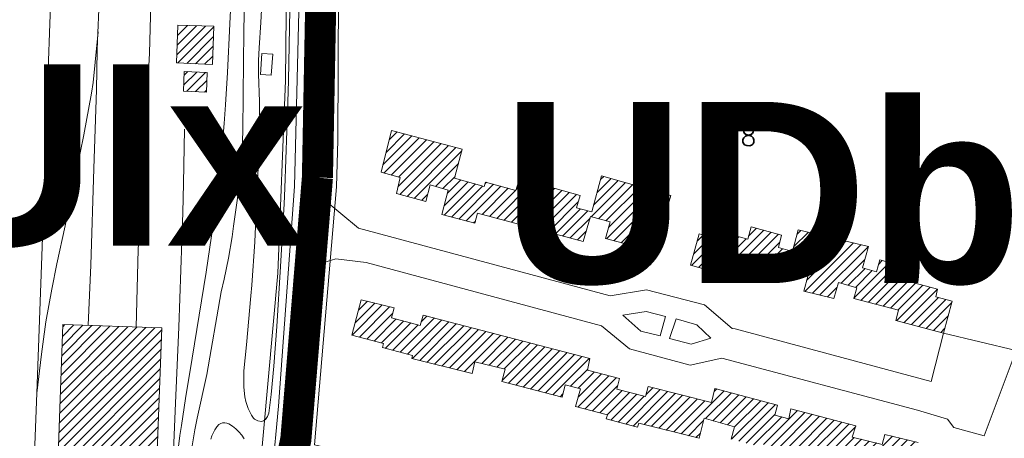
# Model space of a CAD drawing. Header units: metres. Extents: x 578835 to 593571, y 248557 to 255108.
# Tile 66 of 251: x 583330 to 583520, y 249738 to 249819. Entities that reach past the tile are written whole.
import ezdxf

# ---------------------------------------------------------------- set-up
doc = ezdxf.new("R2010")
doc.units = ezdxf.units.M
doc.linetypes.add('CACHEX2', pattern=[0.75, 0.5, -0.25])
doc.linetypes.add('SOLID_LINE', pattern=[0])
for name, color, linetype, lineweight in [('Cad-BATIMENT_BATI_LEGER13', 7, 'SOLID_LINE', 0), ('Cad-BATIMENT_BATI_PRIVE12', 7, 'SOLID_LINE', 0), ('Cad-BATIMENT_BATI_PRIVE12_HACH', 7, 'SOLID_LINE', 0), ('Cad-PARCELLAIRE_PARCELLE1', 250, 'SOLID_LINE', 0), ('Cad-RESEAU_ROUT_AXE_DE_VOIE26', 255, 'SOLID_LINE', 0), ('Cad-RESEAU_ROUT_LIMITE_DE_VOIE_P23', 8, 'SOLID_LINE', 0), ('Cad-SITE_PARTIC_FERROVIAIRE40', 251, 'SOLID_LINE', 0), ('Cad-TOPONYMIE_NUMERO_DE_PARCELL182', 250, 'SOLID_LINE', 0), ('PLU', 7, 'CACHEX2', 5)]:
    doc.layers.add(name, color=color, linetype=linetype, lineweight=lineweight)
doc.layers.add('PLU nom', color=7, linetype='Continuous')
doc.styles.get("Standard").update_dxf_attribs({"font": 'arialbd_0.ttf', "height": 50})
doc.styles.add('TEXTSTYLE_45_11', font='txt.shx', dxfattribs={"oblique": 50})

msp = doc.modelspace()

# ---------------------------------------------------------------- hatches: boundary and pattern name
at = {"layer": 'Cad-BATIMENT_BATI_PRIVE12_HACH', "ltscale": 0.4}
h = msp.add_hatch(dxfattribs=at)
h.set_pattern_fill('ANSI31', color=256, scale=0.4, style=0)
h.paths.add_polyline_path([(583367.37, 249810.34), (583367.66, 249817.72), (583360.72, 249817.92), (583360.42, 249810.65)])
h = msp.add_hatch(dxfattribs=at)
h.set_pattern_fill('ANSI31', color=256, scale=0.4, style=0)
h.paths.add_polyline_path([(583366.24, 249805.01), (583366.34, 249808.81), (583361.95, 249809), (583361.77, 249805.2)])
h = msp.add_hatch(dxfattribs=at)
h.set_pattern_fill('ANSI31', color=256, scale=0.4, style=0)
h.paths.add_polyline_path([(583455.89, 249785.06), (583453.65, 249777.3), (583449.77, 249778.31), (583448.87, 249775.23), (583443.3, 249776.76), (583444.19, 249779.96), (583440.4, 249780.98), (583438.99, 249776.19), (583418.58, 249781.62), (583418.07, 249779.68), (583411.67, 249781.38), (583412.92, 249786.05), (583409.46, 249787.1), (583408.57, 249783.91), (583402.91, 249785.44), (583403.66, 249788.51), (583399.94, 249789.53), (583401.98, 249797.62), (583415.64, 249793.97), (583414.14, 249788.38), (583419.88, 249786.75), (583420.14, 249787.65), (583425.96, 249786.02), (583426.67, 249788.31), (583438.41, 249785.06), (583437.7, 249782.66), (583440.65, 249781.9), (583442.54, 249788.86)])
h = msp.add_hatch(dxfattribs=at)
h.set_pattern_fill('ANSI31', color=256, scale=0.4, style=0)
h.paths.add_polyline_path([(583508.57, 249758.47), (583510.28, 249764.63), (583507.08, 249765.48), (583507.44, 249766.96), (583501.46, 249768.58), (583502.17, 249770.97), (583496.26, 249772.6), (583495.63, 249770.32), (583492.92, 249771.1), (583494.06, 249775.2), (583480.52, 249778.42), (583479.39, 249774.2), (583476.68, 249774.98), (583477.31, 249777.38), (583471.4, 249779), (583470.78, 249776.61), (583465.04, 249778.13), (583464.57, 249776.76), (583461.38, 249777.61), (583459.74, 249771.56), (583468.94, 249768.99), (583469.51, 249771.04), (583478.2, 249768.64), (583478.77, 249770.69), (583482.41, 249769.66), (583481.59, 249766.58), (583487.39, 249765.18), (583488.29, 249768.26), (583491.85, 249767.22), (583491.27, 249765.17), (583499.87, 249762.87), (583499.37, 249760.93)])
h = msp.add_hatch(dxfattribs=at)
h.set_pattern_fill('ANSI31', color=256, scale=0.4, style=0)
h.paths.add_polyline_path([(583500.67, 249725.59), (583506.49, 249724.07), (583507.11, 249726.46), (583509.97, 249725.81), (583511.48, 249731.51), (583502.72, 249733.68), (583503.65, 249737.33), (583497.26, 249738.91), (583496.76, 249736.97), (583490.95, 249738.39), (583491.67, 249740.56), (583479.11, 249743.86), (583478.7, 249741.93), (583476, 249742.6), (583476.5, 249744.54), (583464.44, 249747.77), (583463.76, 249745.04), (583451.54, 249748.14), (583451.05, 249746.21), (583445.48, 249747.63), (583445.98, 249749.68), (583439.82, 249751.28), (583440.29, 249753.55), (583408.1, 249761.91), (583407.52, 249759.96), (583401.95, 249761.39), (583402.46, 249763.33), (583396.13, 249764.92), (583394.32, 249758.08), (583400.39, 249756.46), (583400.21, 249755.67), (583406.02, 249754.15), (583405.91, 249753.58), (583417.53, 249750.66), (583418.08, 249752.93), (583423.89, 249751.52), (583423.26, 249749.13), (583434.9, 249746.08), (583435.53, 249748.47), (583438.47, 249747.71), (583437.52, 249744.3), (583443.67, 249742.69), (583443.41, 249741.88), (583449.48, 249740.27), (583449.75, 249741.08), (583461.37, 249738.14), (583462.36, 249742.02), (583468.19, 249740.39), (583467.57, 249738), (583473.38, 249736.47), (583473.5, 249737.04), (583477.65, 249735.71), (583477.9, 249736.63), (583489.87, 249733.5), (583489.69, 249732.7), (583495.85, 249731.1), (583496.1, 249732.02), (583501.92, 249730.49)])
h = msp.add_hatch(dxfattribs=at)
h.set_pattern_fill('ANSI31', color=256, scale=0.4, style=0)
h.paths.add_polyline_path([(583356.42, 249726.94), (583357.59, 249759.47), (583338.49, 249760.11), (583337.33, 249727.57)])

# ---------------------------------------------------------------- linework, layer by layer
at = {"layer": 'Cad-BATIMENT_BATI_LEGER13'}
msp.add_lwpolyline([(583378.75, 249808.28), (583379.07, 249812.33), (583376.92, 249812.48), (583376.68, 249808.44), (583378.75, 249808.28), (583378.75, 249808.28)], close=True, dxfattribs=at)
msp.add_lwpolyline([(583378.75, 249808.28), (583379.07, 249812.33), (583376.92, 249812.48), (583376.68, 249808.44), (583378.75, 249808.28), (583378.75, 249808.28)], close=True, dxfattribs=at)
at = {"layer": 'Cad-BATIMENT_BATI_PRIVE12'}
for points in [[(583367.37, 249810.34), (583367.66, 249817.72), (583360.72, 249817.92), (583360.42, 249810.65), (583367.37, 249810.34), (583367.37, 249810.34)], [(583366.24, 249805.01), (583366.34, 249808.81), (583361.95, 249809), (583361.77, 249805.2), (583366.24, 249805.01), (583366.24, 249805.01)], [(583455.89, 249785.06), (583453.65, 249777.3), (583449.77, 249778.31), (583448.87, 249775.23), (583443.3, 249776.76), (583444.19, 249779.96), (583440.4, 249780.98), (583438.99, 249776.19), (583418.58, 249781.62), (583418.07, 249779.68), (583411.67, 249781.38), (583412.92, 249786.05), (583409.46, 249787.1), (583408.57, 249783.91), (583402.91, 249785.44), (583403.66, 249788.51), (583399.94, 249789.53), (583401.98, 249797.62), (583415.64, 249793.97), (583414.14, 249788.38), (583419.88, 249786.75), (583420.14, 249787.65), (583425.96, 249786.02), (583426.67, 249788.31), (583438.41, 249785.06), (583437.7, 249782.66), (583440.65, 249781.9), (583442.54, 249788.86), (583455.89, 249785.06), (583455.89, 249785.06)], [(583508.57, 249758.47), (583510.28, 249764.63), (583507.08, 249765.48), (583507.44, 249766.96), (583501.46, 249768.58), (583502.17, 249770.97), (583496.26, 249772.6), (583495.63, 249770.32), (583492.92, 249771.1), (583494.06, 249775.2), (583480.52, 249778.42), (583479.39, 249774.2), (583476.68, 249774.98), (583477.31, 249777.38), (583471.4, 249779), (583470.78, 249776.61), (583465.04, 249778.13), (583464.57, 249776.76), (583461.38, 249777.61), (583459.74, 249771.56), (583468.94, 249768.99), (583469.51, 249771.04), (583478.2, 249768.64), (583478.77, 249770.69), (583482.41, 249769.66), (583481.59, 249766.58), (583487.39, 249765.18), (583488.29, 249768.26), (583491.85, 249767.22), (583491.27, 249765.17), (583499.87, 249762.87), (583499.37, 249760.93), (583508.57, 249758.47), (583508.57, 249758.47)], [(583356.42, 249726.94), (583357.59, 249759.47), (583338.49, 249760.11), (583337.33, 249727.57), (583356.42, 249726.94), (583356.42, 249726.94)]]:
    msp.add_lwpolyline(points, close=True, dxfattribs=at)
msp.add_lwpolyline([(583503.65, 249737.33), (583497.26, 249738.91), (583496.76, 249736.97), (583490.95, 249738.39), (583491.67, 249740.56), (583479.11, 249743.86), (583478.7, 249741.93), (583476, 249742.6), (583476.5, 249744.54), (583464.44, 249747.77), (583463.76, 249745.04), (583451.54, 249748.14), (583451.05, 249746.21), (583445.48, 249747.63), (583445.98, 249749.68), (583439.82, 249751.28), (583440.29, 249753.55), (583408.1, 249761.91), (583407.52, 249759.96), (583401.95, 249761.39), (583402.46, 249763.33), (583396.13, 249764.92), (583394.32, 249758.08), (583400.39, 249756.46), (583400.21, 249755.67), (583406.02, 249754.15), (583405.91, 249753.58), (583417.53, 249750.66), (583418.08, 249752.93), (583423.89, 249751.52), (583423.26, 249749.13), (583434.9, 249746.08), (583435.53, 249748.47), (583438.47, 249747.71), (583437.52, 249744.3), (583443.67, 249742.69), (583443.41, 249741.88), (583449.48, 249740.27), (583449.75, 249741.08), (583461.37, 249738.14), (583462.36, 249742.02), (583468.19, 249740.39), (583467.57, 249738)], dxfattribs=at)
at = {"layer": 'Cad-PARCELLAIRE_PARCELLE1'}
for points in [[(583391.84, 249853.07), (583391.59, 249795.75), (583391.35, 249786.7), (583387.1, 249736.86), (583406.94, 249732.27), (583429.74, 249726.81), (583447.42, 249722.49), (583469.54, 249717.21), (583479.11, 249715.21), (583512.53, 249707.07), (583533.11, 249750.93), (583553.44, 249790.97), (583553.44, 249790.97), (583553.44, 249790.97), (583529.39, 249802.46), (583540.71, 249828.93)], [(583381.88, 249845.89), (583381.48, 249807.28), (583380.04, 249770.05), (583376.31, 249728.71)]]:
    msp.add_lwpolyline(points, dxfattribs=at)
at = {"layer": 'Cad-RESEAU_ROUT_AXE_DE_VOIE26'}
msp.add_lwpolyline([(583363.03, 250056.85), (583371.13, 249987.64), (583372.85, 249972.83), (583376.19, 249962.3), (583384.58, 249900.39), (583385.52, 249884.8), (583385.08, 249858.71), (583384.82, 249851.83), (583383.24, 249786.8), (583380.13, 249744.36), (583378.89, 249731.33), (583377.8, 249709.67), (583373.2, 249694.02), (583367.99, 249667.04), (583363.5, 249639.94), (583362.83, 249628.36), (583342.34, 249585.35), (583311.63, 249553.68), (583302.1, 249527.99), (583289.68, 249510.39), (583265.46, 249491.67)], dxfattribs=at)
msp.add_lwpolyline([(583363.03, 250056.85), (583371.13, 249987.64), (583372.85, 249972.83), (583376.19, 249962.3), (583384.58, 249900.39), (583385.52, 249884.8), (583385.08, 249858.71), (583384.82, 249851.83), (583383.24, 249786.8), (583380.13, 249744.36), (583378.89, 249731.33), (583377.8, 249709.67), (583373.2, 249694.02), (583367.99, 249667.04), (583363.5, 249639.94), (583362.83, 249628.36), (583342.34, 249585.35), (583311.63, 249553.68), (583302.1, 249527.99), (583289.68, 249510.39), (583265.46, 249491.67)], dxfattribs=at)
at = {"layer": 'Cad-RESEAU_ROUT_LIMITE_DE_VOIE_P23'}
for points in [[(583373.68, 249830.53), (583373.45, 249816.75), (583373.33, 249804.6), (583373.26, 249797.4), (583373.04, 249792.6), (583372.81, 249789.9), (583372.22, 249784.51), (583371.47, 249779.12), (583371.18, 249777.07), (583370.5, 249772.97), (583369.63, 249768.89), (583369.04, 249766.45), (583366.31, 249750.45), (583364.45, 249742.05), (583364.01, 249739.75), (583363.21, 249735.12), (583362.52, 249730.46), (583361.84, 249723.94), (583361.34, 249719.59), (583361.04, 249717.68), (583359.61, 249710.08), (583359.15, 249707.83), (583357.16, 249698.86), (583355.16, 249690.17)], [(583382.4, 249824.36), (583382.07, 249807.25), (583381.95, 249803.1), (583381.35, 249786.48), (583381.21, 249783.45), (583380.53, 249771.34), (583379.8, 249759.75), (583379.24, 249752.05), (583378.75, 249746.61), (583378.3, 249742.99)], [(583378.3, 249742.99), (583378.03, 249742.33), (583377.77, 249741.94), (583377.61, 249741.79), (583377.24, 249741.52), (583376.83, 249741.4), (583376.16, 249741.52), (583375.53, 249741.82), (583375.29, 249742.05), (583374.9, 249742.62), (583374.26, 249743.89), (583373.84, 249745.23), (583373.67, 249746.16), (583373.46, 249748.05), (583373.43, 249749.94), (583373.48, 249751.19), (583373.97, 249756.2), (583374.78, 249765.67), (583375.01, 249767.75), (583375.59, 249776.11), (583376.1, 249787.9), (583376.42, 249793.94), (583376.54, 249797.97), (583376.45, 249803.23), (583376.3, 249808.47), (583376.3, 249811.11), (583376.38, 249813.56), (583376.7, 249818.46), (583377, 249823.35)], [(583386.24, 249821.03), (583385.85, 249800.61), (583385.77, 249797.75), (583384.86, 249777.06), (583384.26, 249768.45), (583384.04, 249765.58), (583383.07, 249754.11), (583381.85, 249742.76), (583381.19, 249736.1)], [(583386.36, 249789.69), (583388.78, 249784.39), (583395.57, 249778.71), (583444.2, 249765.69), (583451.23, 249766.81), (583462.44, 249763.91), (583467.77, 249759.35), (583468.34, 249759.28), (583506.21, 249749.14), (583508.56, 249758.46), (583522.58, 249755.08), (583516.46, 249738.62), (583510.6, 249740.21), (583509.32, 249741.81), (583503.57, 249743.6), (583465.79, 249753.62), (583459.65, 249752.24), (583447.93, 249755.45), (583442.5, 249759.88), (583397.05, 249772.07), (583391.21, 249772.78), (583388.71, 249772.06), (583386.89, 249770.89), (583385.41, 249769.33), (583384.39, 249767.44)], [(583446.64, 249761.9), (583451.16, 249762.64), (583454.9, 249761.64), (583453.84, 249757.93), (583450.15, 249758.83), (583446.64, 249761.9)], [(583455.67, 249757.43), (583456.93, 249761.21), (583460.94, 249760.07), (583463.61, 249757.47), (583459.86, 249756.32), (583455.67, 249757.43)], [(583367.1, 249737.99), (583367.3, 249738.62), (583367.85, 249739.8), (583368.21, 249740.35), (583368.65, 249740.8), (583368.98, 249741.01), (583369.36, 249741.13), (583369.77, 249741.14), (583370.17, 249741.08), (583370.54, 249740.95), (583371.24, 249740.5), (583371.91, 249739.96), (583372.51, 249739.38), (583373.06, 249738.73), (583373.54, 249738.03)]]:
    msp.add_lwpolyline(points, dxfattribs=at)
at = {"layer": 'Cad-SITE_PARTIC_FERROVIAIRE40'}
for points in [[(583336.71, 249837.78), (583335.5, 249805.79), (583334.52, 249775.16), (583333.49, 249746.88), (583332.82, 249730.21), (583332.28, 249712), (583332.04, 249706.96), (583331.32, 249686.95), (583331.17, 249682.81), (583330.68, 249665.94), (583330.25, 249653.3), (583329.8, 249640.78)], [(583371.73, 249838.01), (583370.75, 249818.2), (583370.3, 249808.8), (583369.91, 249802.53), (583369.64, 249798.94), (583369.01, 249791.64), (583368.21, 249784.43), (583367.87, 249781.62), (583366.18, 249770.23), (583363.44, 249753.61), (583362.19, 249745.82), (583361.39, 249740.62), (583361.06, 249738.69), (583360.14, 249730.82), (583359.97, 249729.02), (583359.27, 249721.6), (583359.27, 249721.6)], [(583345.5, 249822.45), (583345.21, 249814.96), (583345.12, 249813.06), (583345.02, 249805.47), (583344.47, 249790.26), (583343.88, 249771.59), (583343.36, 249759.97), (583343.36, 249759.97)], [(583355.5, 249822.06), (583355.22, 249812.56), (583354.42, 249796.55), (583353.03, 249774.59), (583352.63, 249759.62), (583352.63, 249759.62)], [(583345.32, 249816.64), (583344.74, 249810.8), (583344.32, 249806.86), (583344, 249804.83), (583342.52, 249796.79), (583341.83, 249793.27), (583338.95, 249779.21), (583337.34, 249771.83), (583336.35, 249766.96), (583335.23, 249760.62), (583334.6, 249756.33), (583334.35, 249754.42), (583333.49, 249746.88), (583333.49, 249746.88)], [(583361.98, 249797.86), (583361.77, 249787.35), (583361.66, 249781.78), (583360.88, 249759.64), (583360.16, 249743.42), (583359.6, 249729.44), (583359.34, 249721.72), (583359.21, 249719.26), (583358.93, 249716.67), (583358.63, 249714.41), (583357.71, 249709.66), (583356.6, 249705.11), (583356.05, 249702.83), (583354.76, 249698.49), (583353.23, 249694.01), (583352.49, 249692.05), (583349.19, 249684.2), (583346.66, 249678.86), (583345.06, 249675.38), (583344.31, 249673.54), (583341.53, 249666.29), (583341.53, 249666.29)]]:
    msp.add_lwpolyline(points, dxfattribs=at)
at = {"layer": 'PLU', "color": 7, "ltscale": 2, "const_width": 6}
for points in [[(583387.66, 249788.49), (583389.68, 249895.17), (583385.54, 249967.13), (583385.54, 249967.13)], [(583219.42, 249430.61), (583219.42, 249430.61), (583269.31, 249494.83), (583363.09, 249608.86), (583368.04, 249667.25), (583383.49, 249737.9), (583387.66, 249788.49)]]:
    msp.add_lwpolyline(points, dxfattribs=at)

# ---------------------------------------------------------------- texts
at = {"layer": 'Cad-TOPONYMIE_NUMERO_DE_PARCELL182', "style": 'TEXTSTYLE_45_11'}
msp.add_text('118', height=3.491, rotation=359.5887, dxfattribs=at).set_placement((583463.41, 249794.72))
at = {"layer": 'PLU nom', "char_height": 35, "width": 195.3422, "attachment_point": 2}
for s, insert in [('UIx', (583347.62, 249810.38)), ('UDb', (583473.55, 249803.12))]:
    msp.add_mtext(s, dxfattribs=dict(at, insert=insert))

doc.saveas('drawing.dxf')
